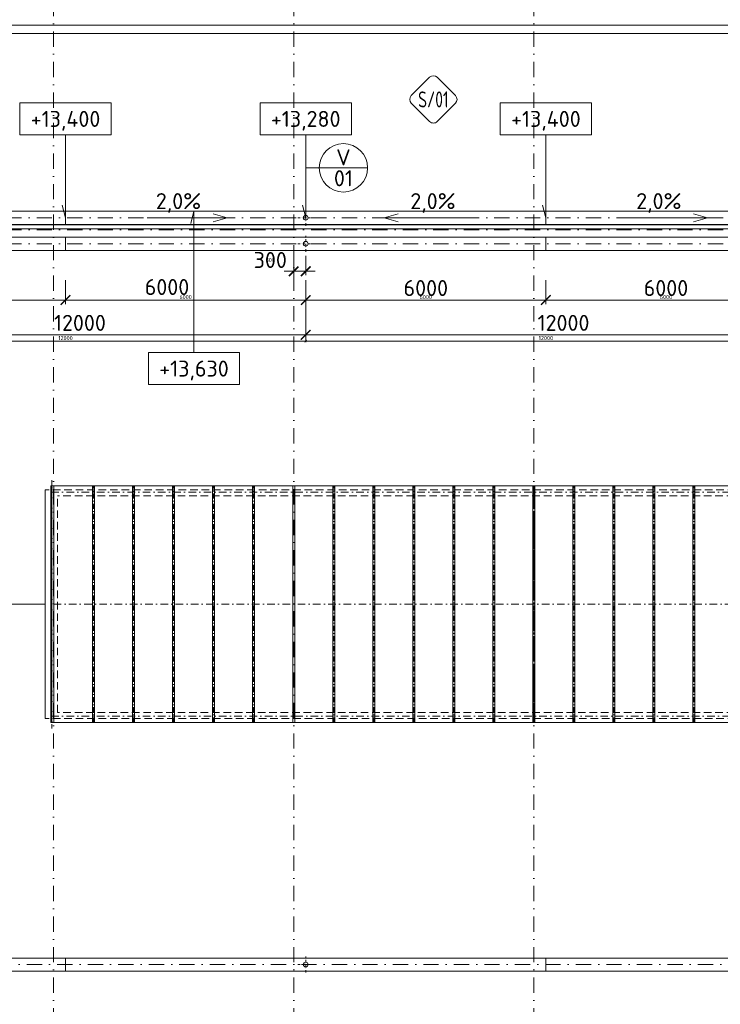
# Model space of a CAD drawing. Header units: millimetres. Extents: x -916886 to 3713765, y -2985421 to 1675785.
# Tile 114 of 256: x 11155 to 28658, y 212309 to 236895. Entities that reach past the tile are written whole.
import ezdxf
from ezdxf.enums import TextEntityAlignment as Align

# ---------------------------------------------------------------- set-up
doc = ezdxf.new("R2010")
doc.units = ezdxf.units.MM
for name, pattern in [('CENTERX2', [101.6, 63.5, -12.7, 12.7, -12.7]), ('DASHDOT', [25.4, 12.7, -6.35, 0, -6.35]), ('ČÁRKOVANÁ', [19.05, 12.7, -6.35])]:
    doc.linetypes.add(name, pattern=pattern)
doc.layers.get('Defpoints').update_dxf_attribs({"color": 8})
for name, color, linetype, lineweight in [('A99_N_kce-pohl', 1, 'Continuous', 9), ('A99_N_koty-200', 5, 'Continuous', 5), ('A99_N_koty-200 @ 200', 5, 'Continuous', 5), ('A99_N_koty-200 @ 50 (2)', 5, 'Continuous', 5), ('A99_N_koty-vysk', 160, 'Continuous', 9), ('A99_N_znaceni 200', 5, 'Continuous', 5), ('A99_S_kce-pohl', 7, 'Continuous', 5), ('A99_S_osy', 1, 'CENTERX2', 5)]:
    doc.layers.add(name, color=color, linetype=linetype, lineweight=lineweight)
doc.styles.add('A99_kota', font='isocpeur.ttf', dxfattribs={"height": 2})
doc.styles.add('A99_popis', font='isocpeur.ttf')
doc.styles.add('ad_popis 100', font='isocpeur.ttf', dxfattribs={"height": 200})
doc.dimstyles.new('A99_kota_200 new', dxfattribs={"dimscale": 200, "dimtxt": 2, "dimasz": 1.2, "dimexe": 0.5, "dimexo": 1.5, "dimgap": 0.5, "dimtad": 1, "dimdec": 0, "dimzin": 3, "dimdsep": 46, "dimtxsty": 'A99_kota', "dimblk": 'ARCHTICK', "dimcen": 2.5, "dimazin": 2, "dimtfac": 0.75, "dimtdec": 0, "dimtix": 1, "dimtmove": 2, "dimatfit": 0, "dimfxl": 0, "dimtolj": 1, "dimtzin": 0, "dimlwd": 5, "dimlwe": 5, "dimarcsym": 0})

# ---------------------------------------------------------------- blocks, each defined once
blk = doc.blocks.new('_ArchTick')
at = {"color": 0, "linetype": 'ByBlock', "const_width": 0.15}
blk.add_lwpolyline([(-0.5, -0.5), (0.5, 0.5)], dxfattribs=at)
blk = doc.blocks.new('*D3420')
at = {"layer": 'A99_N_koty-200', "color": 0, "linetype": 'Continuous', "lineweight": 5, "transparency": 16777216}
for p, q in [((18000, 231000), (18000, 230512.5)), ((18300, 231000), (18300, 230512.5)), ((18000, 230612.5), (17760, 230612.5)), ((18000, 230612.5), (18300, 230612.5)), ((18300, 230612.5), (18540, 230612.5))]:
    blk.add_line(p, q, dxfattribs=at)
at = {"layer": 'Defpoints', "color": 0, "linetype": 'Continuous', "lineweight": 0, "transparency": 16777216}
for p in [(18000, 231300), (18300, 231300), (18300, 230612.5)]:
    blk.add_point(p, dxfattribs=at)
at = {"layer": 'A99_N_koty-200', "color": 0, "linetype": 'Continuous', "lineweight": 5, "transparency": 16777216, "xscale": 240, "yscale": 240, "zscale": 240}
blk.add_blockref('_ArchTick', (18000, 230612.5), dxfattribs=at)
at = {"layer": 'A99_N_koty-200', "color": 0, "linetype": 'Continuous', "lineweight": 5, "transparency": 16777216, "xscale": 240, "yscale": 240, "zscale": 240, "rotation": 180}
blk.add_blockref('_ArchTick', (18300, 230612.5), dxfattribs=at)
at = {"layer": 'A99_N_koty-200', "color": 0, "linetype": 'Continuous', "transparency": 16777216, "insert": (17415, 230895), "char_height": 400, "attachment_point": 5, "style": 'A99_kota'}
blk.add_mtext('\\A1;300', dxfattribs=at)
blk = doc.blocks.new('*D3421')
at = {"layer": 'A99_N_koty-200', "color": 0, "linetype": 'Continuous', "lineweight": 5, "transparency": 16777216}
for p, q in [((18000, 230812.5), (18000, 230587.5)), ((18300, 230812.5), (18300, 230587.5)), ((18000, 230612.5), (17940, 230612.5)), ((18000, 230612.5), (18300, 230612.5)), ((18300, 230612.5), (18360, 230612.5))]:
    blk.add_line(p, q, dxfattribs=at)
at = {"layer": 'Defpoints', "color": 0, "linetype": 'Continuous', "lineweight": 0, "transparency": 16777216}
for p in [(18000, 231300), (18300, 231300), (18300, 230612.5)]:
    blk.add_point(p, dxfattribs=at)
at = {"layer": 'A99_N_koty-200', "color": 0, "linetype": 'Continuous', "lineweight": 5, "transparency": 16777216, "xscale": 60, "yscale": 60, "zscale": 60}
blk.add_blockref('_ArchTick', (18000, 230612.5), dxfattribs=at)
at = {"layer": 'A99_N_koty-200', "color": 0, "linetype": 'Continuous', "lineweight": 5, "transparency": 16777216, "xscale": 60, "yscale": 60, "zscale": 60, "rotation": 180}
blk.add_blockref('_ArchTick', (18300, 230612.5), dxfattribs=at)
at = {"layer": 'A99_N_koty-200', "color": 0, "linetype": 'Continuous', "transparency": 16777216, "insert": (17415, 230895), "char_height": 100, "attachment_point": 5, "style": 'A99_kota'}
blk.add_mtext('\\A1;300', dxfattribs=at)
blk = doc.blocks.new('*D3426')
at = {"layer": 'A99_N_koty-200', "color": 0, "linetype": 'Continuous', "lineweight": 5, "transparency": 16777216}
for p, q in [((6300, 229825), (6300, 228925)), ((18300, 229825), (18300, 228925)), ((6300, 229025), (18300, 229025))]:
    blk.add_line(p, q, dxfattribs=at)
at = {"layer": 'Defpoints', "color": 0, "linetype": 'Continuous', "lineweight": 0, "transparency": 16777216}
for p in [(6300, 231300), (18300, 231300), (18300, 229025)]:
    blk.add_point(p, dxfattribs=at)
at = {"layer": 'A99_N_koty-200', "color": 0, "linetype": 'Continuous', "lineweight": 5, "transparency": 16777216, "xscale": 240, "yscale": 240, "zscale": 240, "rotation": 180}
blk.add_blockref('_ArchTick', (6300, 229025), dxfattribs=at)
at = {"layer": 'A99_N_koty-200', "color": 0, "linetype": 'Continuous', "lineweight": 5, "transparency": 16777216, "xscale": 240, "yscale": 240, "zscale": 240}
blk.add_blockref('_ArchTick', (18300, 229025), dxfattribs=at)
at = {"layer": 'A99_N_koty-200', "color": 0, "linetype": 'Continuous', "transparency": 16777216, "insert": (12660, 229325), "char_height": 400, "attachment_point": 5, "style": 'A99_kota'}
blk.add_mtext('\\A1;12000', dxfattribs=at)
blk = doc.blocks.new('*D3427')
at = {"layer": 'A99_N_koty-200', "color": 0, "linetype": 'Continuous', "lineweight": 5, "transparency": 16777216}
for p, q in [((6300, 229070), (6300, 228845)), ((18300, 229070), (18300, 228845)), ((6300, 228870), (18300, 228870))]:
    blk.add_line(p, q, dxfattribs=at)
at = {"layer": 'Defpoints', "color": 0, "linetype": 'Continuous', "lineweight": 0, "transparency": 16777216}
for p in [(6300, 231300), (18300, 231300), (18300, 228870)]:
    blk.add_point(p, dxfattribs=at)
at = {"layer": 'A99_N_koty-200', "color": 0, "linetype": 'Continuous', "lineweight": 5, "transparency": 16777216, "xscale": 60, "yscale": 60, "zscale": 60, "rotation": 180}
blk.add_blockref('_ArchTick', (6300, 228870), dxfattribs=at)
at = {"layer": 'A99_N_koty-200', "color": 0, "linetype": 'Continuous', "lineweight": 5, "transparency": 16777216, "xscale": 60, "yscale": 60, "zscale": 60}
blk.add_blockref('_ArchTick', (18300, 228870), dxfattribs=at)
at = {"layer": 'A99_N_koty-200', "color": 0, "linetype": 'Continuous', "transparency": 16777216, "insert": (12300, 228945), "char_height": 100, "attachment_point": 5, "style": 'A99_kota'}
blk.add_mtext('\\A1;12000', dxfattribs=at)
blk = doc.blocks.new('*D3429')
at = {"layer": 'A99_N_koty-200', "color": 0, "linetype": 'Continuous', "lineweight": 5, "transparency": 16777216}
for p, q in [((6300, 230390), (6300, 229795)), ((12300, 230390), (12300, 229795)), ((6300, 229895), (12300, 229895))]:
    blk.add_line(p, q, dxfattribs=at)
at = {"layer": 'Defpoints', "color": 0, "linetype": 'Continuous', "lineweight": 0, "transparency": 16777216}
for p in [(6300, 230690), (12300, 230690), (12300, 229895)]:
    blk.add_point(p, dxfattribs=at)
at = {"layer": 'A99_N_koty-200', "color": 0, "linetype": 'Continuous', "lineweight": 5, "transparency": 16777216, "xscale": 240, "yscale": 240, "zscale": 240, "rotation": 180}
blk.add_blockref('_ArchTick', (6300, 229895), dxfattribs=at)
at = {"layer": 'A99_N_koty-200', "color": 0, "linetype": 'Continuous', "lineweight": 5, "transparency": 16777216, "xscale": 240, "yscale": 240, "zscale": 240}
blk.add_blockref('_ArchTick', (12300, 229895), dxfattribs=at)
at = {"layer": 'A99_N_koty-200', "color": 0, "linetype": 'Continuous', "transparency": 16777216, "insert": (9305, 230230), "char_height": 400, "attachment_point": 5, "style": 'A99_kota'}
blk.add_mtext('\\A1;6000', dxfattribs=at)
blk = doc.blocks.new('*D3430')
at = {"layer": 'A99_N_koty-200', "color": 0, "linetype": 'Continuous', "lineweight": 5, "transparency": 16777216}
for p, q in [((6300, 230095), (6300, 229870)), ((6300, 229895), (12300, 229895)), ((12300, 230095), (12300, 229870))]:
    blk.add_line(p, q, dxfattribs=at)
at = {"layer": 'Defpoints', "color": 0, "linetype": 'Continuous', "lineweight": 0, "transparency": 16777216}
for p in [(6300, 230690), (12300, 230690), (12300, 229895)]:
    blk.add_point(p, dxfattribs=at)
at = {"layer": 'A99_N_koty-200', "color": 0, "linetype": 'Continuous', "lineweight": 5, "transparency": 16777216, "xscale": 60, "yscale": 60, "zscale": 60, "rotation": 180}
blk.add_blockref('_ArchTick', (6300, 229895), dxfattribs=at)
at = {"layer": 'A99_N_koty-200', "color": 0, "linetype": 'Continuous', "lineweight": 5, "transparency": 16777216, "xscale": 60, "yscale": 60, "zscale": 60}
blk.add_blockref('_ArchTick', (12300, 229895), dxfattribs=at)
at = {"layer": 'A99_N_koty-200', "color": 0, "linetype": 'Continuous', "transparency": 16777216, "insert": (9300, 229970), "char_height": 100, "attachment_point": 5, "style": 'A99_kota'}
blk.add_mtext('\\A1;6000', dxfattribs=at)
blk = doc.blocks.new('*D3432')
at = {"layer": 'A99_N_koty-200', "color": 0, "linetype": 'Continuous', "lineweight": 5, "transparency": 16777216}
for p, q in [((12300, 230390), (12300, 229795)), ((18300, 230390), (18300, 229795)), ((18300, 229895), (12300, 229895))]:
    blk.add_line(p, q, dxfattribs=at)
at = {"layer": 'Defpoints', "color": 0, "linetype": 'Continuous', "lineweight": 0, "transparency": 16777216}
for p in [(12300, 230690), (18300, 230690), (12300, 229895)]:
    blk.add_point(p, dxfattribs=at)
at = {"layer": 'A99_N_koty-200', "color": 0, "linetype": 'Continuous', "lineweight": 5, "transparency": 16777216, "xscale": 240, "yscale": 240, "zscale": 240, "rotation": 180}
blk.add_blockref('_ArchTick', (12300, 229895), dxfattribs=at)
at = {"layer": 'A99_N_koty-200', "color": 0, "linetype": 'Continuous', "lineweight": 5, "transparency": 16777216, "xscale": 240, "yscale": 240, "zscale": 240}
blk.add_blockref('_ArchTick', (18300, 229895), dxfattribs=at)
at = {"layer": 'A99_N_koty-200', "color": 0, "linetype": 'Continuous', "transparency": 16777216, "insert": (14835, 230220), "char_height": 400, "attachment_point": 5, "style": 'A99_kota'}
blk.add_mtext('\\A1;6000', dxfattribs=at)
blk = doc.blocks.new('*D3433')
at = {"layer": 'A99_N_koty-200', "color": 0, "linetype": 'Continuous', "lineweight": 5, "transparency": 16777216}
for p, q in [((12300, 230095), (12300, 229870)), ((18300, 229895), (12300, 229895)), ((18300, 230095), (18300, 229870))]:
    blk.add_line(p, q, dxfattribs=at)
at = {"layer": 'Defpoints', "color": 0, "linetype": 'Continuous', "lineweight": 0, "transparency": 16777216}
for p in [(12300, 230690), (18300, 230690), (12300, 229895)]:
    blk.add_point(p, dxfattribs=at)
at = {"layer": 'A99_N_koty-200', "color": 0, "linetype": 'Continuous', "lineweight": 5, "transparency": 16777216, "xscale": 60, "yscale": 60, "zscale": 60, "rotation": 180}
blk.add_blockref('_ArchTick', (12300, 229895), dxfattribs=at)
at = {"layer": 'A99_N_koty-200', "color": 0, "linetype": 'Continuous', "lineweight": 5, "transparency": 16777216, "xscale": 60, "yscale": 60, "zscale": 60}
blk.add_blockref('_ArchTick', (18300, 229895), dxfattribs=at)
at = {"layer": 'A99_N_koty-200', "color": 0, "linetype": 'Continuous', "transparency": 16777216, "insert": (15300, 229970), "char_height": 100, "attachment_point": 5, "style": 'A99_kota'}
blk.add_mtext('\\A1;6000', dxfattribs=at)
blk = doc.blocks.new('*U62')
at = {"color": 0, "linetype": 'ByBlock'}
for p, q in [((5.7, -4), (5.7, -14.35)), ((5.7, -14.35), (5.29, -12.8))]:
    blk.add_line(p, q, dxfattribs=at)
blk.add_lwpolyline([(0, -4), (11.4, -4), (11.4, 0), (0, 0)], close=True, dxfattribs=at)
at = {"color": 0, "linetype": 'ByBlock', "style": 'A99_kota'}
for tag, p in [('VYSKA', (5.7, -2.24)), ('VYSKA_POPIS1', (5.7, -6.04)), ('VYSKA_POPIS2', (5.9, -9.54)), ('VYSKA_POPIS3', (5.9, -13.04))]:
    blk.add_attdef(tag, text='', height=2, dxfattribs=at).set_placement(p, align=Align.MIDDLE)
blk = doc.blocks.new('*U487')
at = {"color": 0, "linetype": 'ByBlock'}
for p, q in [((5.7, 17.65), (5.29, 16.1)), ((5.7, 0), (5.7, 17.65))]:
    blk.add_line(p, q, dxfattribs=at)
blk.add_lwpolyline([(0, -4), (11.4, -4), (11.4, 0), (0, 0)], close=True, dxfattribs=at)
at = {"color": 0, "linetype": 'ByBlock', "style": 'A99_kota'}
for tag, p in [('VYSKA', (5.7, -2.24)), ('VYSKA_POPIS1', (5.7, -6.04)), ('VYSKA_POPIS2', (5.9, -9.54)), ('VYSKA_POPIS3', (5.9, -13.04))]:
    blk.add_attdef(tag, text='', height=2, dxfattribs=at).set_placement(p, align=Align.MIDDLE)
blk = doc.blocks.new('*D3510')
at = {"layer": 'A99_N_koty-200', "color": 0, "linetype": 'Continuous', "lineweight": 5, "transparency": 16777216}
for p, q in [((18300, 229825), (18300, 228925)), ((30300, 229825), (30300, 228925)), ((18300, 229025), (30300, 229025))]:
    blk.add_line(p, q, dxfattribs=at)
at = {"layer": 'Defpoints', "color": 0, "linetype": 'Continuous', "lineweight": 0, "transparency": 16777216}
for p in [(18300, 231300), (30300, 231300), (30300, 229025)]:
    blk.add_point(p, dxfattribs=at)
at = {"layer": 'A99_N_koty-200', "color": 0, "linetype": 'Continuous', "lineweight": 5, "transparency": 16777216, "xscale": 240, "yscale": 240, "zscale": 240, "rotation": 180}
blk.add_blockref('_ArchTick', (18300, 229025), dxfattribs=at)
at = {"layer": 'A99_N_koty-200', "color": 0, "linetype": 'Continuous', "lineweight": 5, "transparency": 16777216, "xscale": 240, "yscale": 240, "zscale": 240}
blk.add_blockref('_ArchTick', (30300, 229025), dxfattribs=at)
at = {"layer": 'A99_N_koty-200', "color": 0, "linetype": 'Continuous', "transparency": 16777216, "insert": (24740, 229325), "char_height": 400, "attachment_point": 5, "style": 'A99_kota'}
blk.add_mtext('\\A1;12000', dxfattribs=at)
blk = doc.blocks.new('*D3511')
at = {"layer": 'A99_N_koty-200', "color": 0, "linetype": 'Continuous', "lineweight": 5, "transparency": 16777216}
for p, q in [((18300, 229070), (18300, 228845)), ((30300, 229070), (30300, 228845)), ((18300, 228870), (30300, 228870))]:
    blk.add_line(p, q, dxfattribs=at)
at = {"layer": 'Defpoints', "color": 0, "linetype": 'Continuous', "lineweight": 0, "transparency": 16777216}
for p in [(18300, 231300), (30300, 231300), (30300, 228870)]:
    blk.add_point(p, dxfattribs=at)
at = {"layer": 'A99_N_koty-200', "color": 0, "linetype": 'Continuous', "lineweight": 5, "transparency": 16777216, "xscale": 60, "yscale": 60, "zscale": 60, "rotation": 180}
blk.add_blockref('_ArchTick', (18300, 228870), dxfattribs=at)
at = {"layer": 'A99_N_koty-200', "color": 0, "linetype": 'Continuous', "lineweight": 5, "transparency": 16777216, "xscale": 60, "yscale": 60, "zscale": 60}
blk.add_blockref('_ArchTick', (30300, 228870), dxfattribs=at)
at = {"layer": 'A99_N_koty-200', "color": 0, "linetype": 'Continuous', "transparency": 16777216, "insert": (24300, 228945), "char_height": 100, "attachment_point": 5, "style": 'A99_kota'}
blk.add_mtext('\\A1;12000', dxfattribs=at)
blk = doc.blocks.new('*D3513')
at = {"layer": 'A99_N_koty-200', "color": 0, "linetype": 'Continuous', "lineweight": 5, "transparency": 16777216}
for p, q in [((18300, 230390), (18300, 229795)), ((24300, 230390), (24300, 229795)), ((18300, 229895), (24300, 229895))]:
    blk.add_line(p, q, dxfattribs=at)
at = {"layer": 'Defpoints', "color": 0, "linetype": 'Continuous', "lineweight": 0, "transparency": 16777216}
for p in [(18300, 230690), (24300, 230690), (24300, 229895)]:
    blk.add_point(p, dxfattribs=at)
at = {"layer": 'A99_N_koty-200', "color": 0, "linetype": 'Continuous', "lineweight": 5, "transparency": 16777216, "xscale": 240, "yscale": 240, "zscale": 240, "rotation": 180}
blk.add_blockref('_ArchTick', (18300, 229895), dxfattribs=at)
at = {"layer": 'A99_N_koty-200', "color": 0, "linetype": 'Continuous', "lineweight": 5, "transparency": 16777216, "xscale": 240, "yscale": 240, "zscale": 240}
blk.add_blockref('_ArchTick', (24300, 229895), dxfattribs=at)
at = {"layer": 'A99_N_koty-200', "color": 0, "linetype": 'Continuous', "transparency": 16777216, "insert": (21300, 230195), "char_height": 400, "attachment_point": 5, "style": 'A99_kota'}
blk.add_mtext('\\A1;6000', dxfattribs=at)
blk = doc.blocks.new('*D3514')
at = {"layer": 'A99_N_koty-200', "color": 0, "linetype": 'Continuous', "lineweight": 5, "transparency": 16777216}
for p, q in [((18300, 230095), (18300, 229870)), ((18300, 229895), (24300, 229895)), ((24300, 230095), (24300, 229870))]:
    blk.add_line(p, q, dxfattribs=at)
at = {"layer": 'Defpoints', "color": 0, "linetype": 'Continuous', "lineweight": 0, "transparency": 16777216}
for p in [(18300, 230690), (24300, 230690), (24300, 229895)]:
    blk.add_point(p, dxfattribs=at)
at = {"layer": 'A99_N_koty-200', "color": 0, "linetype": 'Continuous', "lineweight": 5, "transparency": 16777216, "xscale": 60, "yscale": 60, "zscale": 60, "rotation": 180}
blk.add_blockref('_ArchTick', (18300, 229895), dxfattribs=at)
at = {"layer": 'A99_N_koty-200', "color": 0, "linetype": 'Continuous', "lineweight": 5, "transparency": 16777216, "xscale": 60, "yscale": 60, "zscale": 60}
blk.add_blockref('_ArchTick', (24300, 229895), dxfattribs=at)
at = {"layer": 'A99_N_koty-200', "color": 0, "linetype": 'Continuous', "transparency": 16777216, "insert": (21300, 229970), "char_height": 100, "attachment_point": 5, "style": 'A99_kota'}
blk.add_mtext('\\A1;6000', dxfattribs=at)
blk = doc.blocks.new('*D3516')
at = {"layer": 'A99_N_koty-200', "color": 0, "linetype": 'Continuous', "lineweight": 5, "transparency": 16777216}
for p, q in [((24300, 230390), (24300, 229795)), ((30300, 230390), (30300, 229795)), ((30300, 229895), (24300, 229895))]:
    blk.add_line(p, q, dxfattribs=at)
at = {"layer": 'Defpoints', "color": 0, "linetype": 'Continuous', "lineweight": 0, "transparency": 16777216}
for p in [(24300, 230690), (30300, 230690), (24300, 229895)]:
    blk.add_point(p, dxfattribs=at)
at = {"layer": 'A99_N_koty-200', "color": 0, "linetype": 'Continuous', "lineweight": 5, "transparency": 16777216, "xscale": 240, "yscale": 240, "zscale": 240, "rotation": 180}
blk.add_blockref('_ArchTick', (24300, 229895), dxfattribs=at)
at = {"layer": 'A99_N_koty-200', "color": 0, "linetype": 'Continuous', "lineweight": 5, "transparency": 16777216, "xscale": 240, "yscale": 240, "zscale": 240}
blk.add_blockref('_ArchTick', (30300, 229895), dxfattribs=at)
at = {"layer": 'A99_N_koty-200', "color": 0, "linetype": 'Continuous', "transparency": 16777216, "insert": (27300, 230195), "char_height": 400, "attachment_point": 5, "style": 'A99_kota'}
blk.add_mtext('\\A1;6000', dxfattribs=at)
blk = doc.blocks.new('*D3517')
at = {"layer": 'A99_N_koty-200', "color": 0, "linetype": 'Continuous', "lineweight": 5, "transparency": 16777216}
for p, q in [((24300, 230095), (24300, 229870)), ((30300, 229895), (24300, 229895)), ((30300, 230095), (30300, 229870))]:
    blk.add_line(p, q, dxfattribs=at)
at = {"layer": 'Defpoints', "color": 0, "linetype": 'Continuous', "lineweight": 0, "transparency": 16777216}
for p in [(24300, 230690), (30300, 230690), (24300, 229895)]:
    blk.add_point(p, dxfattribs=at)
at = {"layer": 'A99_N_koty-200', "color": 0, "linetype": 'Continuous', "lineweight": 5, "transparency": 16777216, "xscale": 60, "yscale": 60, "zscale": 60, "rotation": 180}
blk.add_blockref('_ArchTick', (24300, 229895), dxfattribs=at)
at = {"layer": 'A99_N_koty-200', "color": 0, "linetype": 'Continuous', "lineweight": 5, "transparency": 16777216, "xscale": 60, "yscale": 60, "zscale": 60}
blk.add_blockref('_ArchTick', (30300, 229895), dxfattribs=at)
at = {"layer": 'A99_N_koty-200', "color": 0, "linetype": 'Continuous', "transparency": 16777216, "insert": (27300, 229970), "char_height": 100, "attachment_point": 5, "style": 'A99_kota'}
blk.add_mtext('\\A1;6000', dxfattribs=at)
blk = doc.blocks.new('*U94')
at = {"color": 0}
for p, q in [((-0.72, 4.14), (-4.15, 0.71)), ((4.14, 0.71), (0.71, 4.14)), ((-4.15, -0.72), (-0.72, -4.15)), ((0.71, -4.15), (4.14, -0.72))]:
    blk.add_line(p, q, dxfattribs=at)
for centre, start, end in [((0, 3.42), 45, 135), ((-3.43, 0), 135, 225), ((3.42, 0), 315, 45), ((0, -3.43), 225, 315)]:
    blk.add_arc(centre, 1.01, start, end, dxfattribs=at)
at = {"color": 0, "linetype": 'ByBlock', "style": 'A99_popis', "width": 0.953108}
blk.add_attdef('SKLADBA', text='', height=3, rotation=0.0103, dxfattribs=at).set_placement((-2.86, -1.51), (2.86, -1.5), align=Align.FIT)
blk = doc.blocks.new('*U20')
at = {"color": 0, "linetype": 'ByBlock'}
blk.add_line((-3.02, 0), (3.02, 0), dxfattribs=at)
blk.add_circle((0, 0), 3.02, dxfattribs=at)
at = {"color": 0, "linetype": 'ByBlock', "style": 'A99_popis'}
for tag, p in [('KATEGORIE', (0, 1.31)), ('PRVEK', (0, -1.3))]:
    blk.add_attdef(tag, text='', height=2, dxfattribs=at).set_placement(p, align=Align.MIDDLE_CENTER)
blk = doc.blocks.new('*D4173')
at = {"layer": 'A99_N_koty-200', "color": 0, "linetype": 'Continuous', "lineweight": 5, "transparency": 16777216}
for p, q in [((10210, 237995), (9310, 237995)), ((9410, 237995), (9410, 232115)), ((9410, 232115), (9310, 232115))]:
    blk.add_line(p, q, dxfattribs=at)
at = {"layer": 'Defpoints', "color": 0, "linetype": 'Continuous', "lineweight": 0, "transparency": 16777216}
for p in [(11930, 237995), (9410, 232115), (9410, 232115)]:
    blk.add_point(p, dxfattribs=at)
at = {"layer": 'A99_N_koty-200', "color": 0, "linetype": 'Continuous', "lineweight": 5, "transparency": 16777216, "xscale": 240, "yscale": 240, "zscale": 240}
for p, rotation in [((9410, 237995), 90.0000000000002), ((9410, 232115), 270.0000000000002)]:
    blk.add_blockref('_ArchTick', p, dxfattribs=dict(at, rotation=rotation))
at = {"layer": 'A99_N_koty-200', "color": 0, "linetype": 'Continuous', "transparency": 16777216, "insert": (9110, 234390), "char_height": 400, "attachment_point": 5, "rotation": 90, "style": 'A99_kota'}
blk.add_mtext('\\A1;5880', dxfattribs=at)
blk = doc.blocks.new('*D4174')
at = {"layer": 'A99_N_koty-200', "color": 0, "linetype": 'Continuous', "lineweight": 5, "transparency": 16777216}
for p, q in [((9410, 237995), (9410, 238055)), ((9610, 237995), (9385, 237995)), ((9410, 237995), (9410, 232115)), ((9410, 232115), (9385, 232115)), ((9410, 232115), (9410, 232055))]:
    blk.add_line(p, q, dxfattribs=at)
at = {"layer": 'Defpoints', "color": 0, "linetype": 'Continuous', "lineweight": 0, "transparency": 16777216}
for p in [(11930, 237995), (9410, 232115), (9410, 232115)]:
    blk.add_point(p, dxfattribs=at)
at = {"layer": 'A99_N_koty-200', "color": 0, "linetype": 'Continuous', "lineweight": 5, "transparency": 16777216, "xscale": 60, "yscale": 60, "zscale": 60}
for p, rotation in [((9410, 237995), 270.0000000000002), ((9410, 232115), 90.0000000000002)]:
    blk.add_blockref('_ArchTick', p, dxfattribs=dict(at, rotation=rotation))
at = {"layer": 'A99_N_koty-200', "color": 0, "linetype": 'Continuous', "transparency": 16777216, "insert": (9110, 230905), "char_height": 100, "attachment_point": 5, "rotation": 90, "style": 'A99_kota'}
blk.add_mtext('\\A1;5880', dxfattribs=at)
blk = doc.blocks.new('*D4182')
at = {"layer": 'A99_N_koty-200', "color": 0, "linetype": 'Continuous', "lineweight": 5, "transparency": 16777216}
for p, q in [((5860, 236755), (5860, 236855)), ((150690, 236755), (150690, 236855)), ((5860, 236755), (150690, 236755))]:
    blk.add_line(p, q, dxfattribs=at)
at = {"layer": 'Defpoints', "color": 0, "linetype": 'Continuous', "lineweight": 0, "transparency": 16777216}
for p in [(5860, 236550), (150690, 236755), (150690, 236755)]:
    blk.add_point(p, dxfattribs=at)
at = {"layer": 'A99_N_koty-200', "color": 0, "linetype": 'Continuous', "lineweight": 5, "transparency": 16777216, "xscale": 240, "yscale": 240, "zscale": 240, "rotation": 180}
blk.add_blockref('_ArchTick', (5860, 236755), dxfattribs=at)
at = {"layer": 'A99_N_koty-200', "color": 0, "linetype": 'Continuous', "lineweight": 5, "transparency": 16777216, "xscale": 240, "yscale": 240, "zscale": 240}
blk.add_blockref('_ArchTick', (150690, 236755), dxfattribs=at)
at = {"layer": 'A99_N_koty-200', "color": 0, "linetype": 'Continuous', "transparency": 16777216, "insert": (76950, 237055), "char_height": 400, "attachment_point": 5, "style": 'A99_kota'}
blk.add_mtext('\\A1;144830', dxfattribs=at)
blk = doc.blocks.new('*D4183')
at = {"layer": 'A99_N_koty-200', "color": 0, "linetype": 'Continuous', "lineweight": 5, "transparency": 16777216}
for p, q in [((5860, 236550), (5860, 236575)), ((5860, 236550), (150690, 236550)), ((150690, 236680), (150690, 236525))]:
    blk.add_line(p, q, dxfattribs=at)
at = {"layer": 'Defpoints', "color": 0, "linetype": 'Continuous', "lineweight": 0, "transparency": 16777216}
for p in [(5860, 236550), (150690, 236755), (150690, 236550)]:
    blk.add_point(p, dxfattribs=at)
at = {"layer": 'A99_N_koty-200', "color": 0, "linetype": 'Continuous', "lineweight": 5, "transparency": 16777216, "xscale": 60, "yscale": 60, "zscale": 60, "rotation": 180}
blk.add_blockref('_ArchTick', (5860, 236550), dxfattribs=at)
at = {"layer": 'A99_N_koty-200', "color": 0, "linetype": 'Continuous', "lineweight": 5, "transparency": 16777216, "xscale": 60, "yscale": 60, "zscale": 60}
blk.add_blockref('_ArchTick', (150690, 236550), dxfattribs=at)
at = {"layer": 'A99_N_koty-200', "color": 0, "linetype": 'Continuous', "transparency": 16777216, "insert": (78275, 236625), "char_height": 100, "attachment_point": 5, "style": 'A99_kota'}
blk.add_mtext('\\A1;144830', dxfattribs=at)
blk = doc.blocks.new('*U4824')
at = {"layer": 'A99_N_koty-200 @ 200', "linetype": 'Continuous'}
dim = blk.add_linear_dim(base=(18300, 230612.5), p1=(18000, 231300), p2=(18300, 231300), dimstyle='A99_kota_200 new', override={"dimscale": 200, "dimtix": 1, "dimtofl": 1, "dimtmove": 2, "dimatfit": 0}, dxfattribs=at)
dim.commit()
dim.dimension.update_dxf_attribs({"geometry": '*D3420', "text_midpoint": (17415, 230895), "dimtype": 128})
at = {"layer": 'A99_N_koty-200 @ 50 (2)', "linetype": 'Continuous'}
dim = blk.add_linear_dim(base=(18300, 230612.5), p1=(18000, 231300), p2=(18300, 231300), dimstyle='A99_kota_200 new', override={"dimscale": 50, "dimtix": 1, "dimtofl": 1, "dimtmove": 2, "dimatfit": 0}, dxfattribs=at)
dim.commit()
dim.dimension.update_dxf_attribs({"geometry": '*D3421', "text_midpoint": (17415, 230895), "dimtype": 128})
blk = doc.blocks.new('*U4826')
at = {"layer": 'A99_N_koty-200 @ 200', "linetype": 'Continuous'}
dim = blk.add_linear_dim(base=(18300, 229025), p1=(6300, 231300), p2=(18300, 231300), dimstyle='A99_kota_200 new', override={"dimscale": 200, "dimtix": 1, "dimtofl": 1, "dimtmove": 2, "dimatfit": 0}, dxfattribs=at)
dim.commit()
dim.dimension.update_dxf_attribs({"geometry": '*D3426', "text_midpoint": (12660, 229325), "dimtype": 128})
at = {"layer": 'A99_N_koty-200 @ 50 (2)', "linetype": 'Continuous'}
dim = blk.add_linear_dim(base=(18300, 228870), p1=(6300, 231300), p2=(18300, 231300), dimstyle='A99_kota_200 new', override={"dimscale": 50, "dimtix": 1, "dimtofl": 1, "dimtmove": 2, "dimatfit": 0}, dxfattribs=at)
dim.commit()
dim.dimension.update_dxf_attribs({"geometry": '*D3427', "text_midpoint": (12300, 228945)})
blk = doc.blocks.new('*U4827')
at = {"layer": 'A99_N_koty-200 @ 200', "linetype": 'Continuous'}
dim = blk.add_linear_dim(base=(12300, 229895), p1=(6300, 230690), p2=(12300, 230690), dimstyle='A99_kota_200 new', override={"dimscale": 200, "dimtix": 1, "dimtofl": 1, "dimtmove": 2, "dimatfit": 0}, dxfattribs=at)
dim.commit()
dim.dimension.update_dxf_attribs({"geometry": '*D3429', "text_midpoint": (9305, 230230), "dimtype": 128})
at = {"layer": 'A99_N_koty-200 @ 50 (2)', "linetype": 'Continuous'}
dim = blk.add_linear_dim(base=(12300, 229895), p1=(6300, 230690), p2=(12300, 230690), dimstyle='A99_kota_200 new', override={"dimscale": 50, "dimtix": 1, "dimtofl": 1, "dimtmove": 2, "dimatfit": 0}, dxfattribs=at)
dim.commit()
dim.dimension.update_dxf_attribs({"geometry": '*D3430', "text_midpoint": (9300, 229970)})
blk = doc.blocks.new('*U4828')
at = {"layer": 'A99_N_koty-200 @ 200', "linetype": 'Continuous'}
dim = blk.add_linear_dim(base=(12300, 229895), p1=(18300, 230690), p2=(12300, 230690), angle=180, dimstyle='A99_kota_200 new', override={"dimscale": 200, "dimtix": 1, "dimtofl": 1, "dimtmove": 2, "dimatfit": 0}, dxfattribs=at)
dim.commit()
dim.dimension.update_dxf_attribs({"geometry": '*D3432', "text_midpoint": (14835, 230220), "dimtype": 128})
at = {"layer": 'A99_N_koty-200 @ 50 (2)', "linetype": 'Continuous'}
dim = blk.add_linear_dim(base=(12300, 229895), p1=(18300, 230690), p2=(12300, 230690), angle=180, dimstyle='A99_kota_200 new', override={"dimscale": 50, "dimtix": 1, "dimtofl": 1, "dimtmove": 2, "dimatfit": 0}, dxfattribs=at)
dim.commit()
dim.dimension.update_dxf_attribs({"geometry": '*D3433', "text_midpoint": (15300, 229970)})
blk = doc.blocks.new('*U4854')
at = {"layer": 'A99_N_koty-200 @ 200', "linetype": 'Continuous'}
dim = blk.add_linear_dim(base=(30300, 229025), p1=(18300, 231300), p2=(30300, 231300), dimstyle='A99_kota_200 new', override={"dimscale": 200, "dimtix": 1, "dimtofl": 1, "dimtmove": 2, "dimatfit": 0}, dxfattribs=at)
dim.commit()
dim.dimension.update_dxf_attribs({"geometry": '*D3510', "text_midpoint": (24740, 229325), "dimtype": 128})
at = {"layer": 'A99_N_koty-200 @ 50 (2)', "linetype": 'Continuous'}
dim = blk.add_linear_dim(base=(30300, 228870), p1=(18300, 231300), p2=(30300, 231300), dimstyle='A99_kota_200 new', override={"dimscale": 50, "dimtix": 1, "dimtofl": 1, "dimtmove": 2, "dimatfit": 0}, dxfattribs=at)
dim.commit()
dim.dimension.update_dxf_attribs({"geometry": '*D3511', "text_midpoint": (24300, 228945)})
blk = doc.blocks.new('*U4855')
at = {"layer": 'A99_N_koty-200 @ 200', "linetype": 'Continuous'}
dim = blk.add_linear_dim(base=(24300, 229895), p1=(18300, 230690), p2=(24300, 230690), dimstyle='A99_kota_200 new', override={"dimscale": 200, "dimtix": 1, "dimtofl": 1, "dimtmove": 2, "dimatfit": 0}, dxfattribs=at)
dim.commit()
dim.dimension.update_dxf_attribs({"geometry": '*D3513', "text_midpoint": (21300, 230195)})
at = {"layer": 'A99_N_koty-200 @ 50 (2)', "linetype": 'Continuous'}
dim = blk.add_linear_dim(base=(24300, 229895), p1=(18300, 230690), p2=(24300, 230690), dimstyle='A99_kota_200 new', override={"dimscale": 50, "dimtix": 1, "dimtofl": 1, "dimtmove": 2, "dimatfit": 0}, dxfattribs=at)
dim.commit()
dim.dimension.update_dxf_attribs({"geometry": '*D3514', "text_midpoint": (21300, 229970)})
blk = doc.blocks.new('*U4856')
at = {"layer": 'A99_N_koty-200 @ 200', "linetype": 'Continuous'}
dim = blk.add_linear_dim(base=(24300, 229895), p1=(30300, 230690), p2=(24300, 230690), angle=180, dimstyle='A99_kota_200 new', override={"dimscale": 200, "dimtix": 1, "dimtofl": 1, "dimtmove": 2, "dimatfit": 0}, dxfattribs=at)
dim.commit()
dim.dimension.update_dxf_attribs({"geometry": '*D3516', "text_midpoint": (27300, 230195)})
at = {"layer": 'A99_N_koty-200 @ 50 (2)', "linetype": 'Continuous'}
dim = blk.add_linear_dim(base=(24300, 229895), p1=(30300, 230690), p2=(24300, 230690), angle=180, dimstyle='A99_kota_200 new', override={"dimscale": 50, "dimtix": 1, "dimtofl": 1, "dimtmove": 2, "dimatfit": 0}, dxfattribs=at)
dim.commit()
dim.dimension.update_dxf_attribs({"geometry": '*D3517', "text_midpoint": (27300, 229970)})
blk = doc.blocks.new('*U5101')
at = {"layer": 'A99_N_koty-200 @ 200', "linetype": 'Continuous'}
dim = blk.add_linear_dim(base=(9410, 232115), p1=(11930, 237995), p2=(9410, 232115), angle=270, dimstyle='A99_kota_200 new', override={"dimscale": 200, "dimtix": 1, "dimtofl": 1, "dimtmove": 2, "dimatfit": 0}, dxfattribs=at)
dim.commit()
dim.dimension.update_dxf_attribs({"geometry": '*D4173', "text_midpoint": (9110, 234390), "dimtype": 128})
at = {"layer": 'A99_N_koty-200 @ 50 (2)', "linetype": 'Continuous'}
dim = blk.add_linear_dim(base=(9410, 232115), p1=(11930, 237995), p2=(9410, 232115), angle=270, dimstyle='A99_kota_200 new', override={"dimscale": 50, "dimtix": 1, "dimtofl": 1, "dimtmove": 2, "dimatfit": 0}, dxfattribs=at)
dim.commit()
dim.dimension.update_dxf_attribs({"geometry": '*D4174', "text_midpoint": (9110, 230905), "dimtype": 128})
blk = doc.blocks.new('*U5104')
at = {"layer": 'A99_N_koty-200 @ 200', "linetype": 'Continuous'}
dim = blk.add_linear_dim(base=(150690, 236755), p1=(5860, 236550), p2=(150690, 236755), dimstyle='A99_kota_200 new', override={"dimscale": 200, "dimtix": 1, "dimtofl": 1, "dimtmove": 2, "dimatfit": 0}, dxfattribs=at)
dim.commit()
dim.dimension.update_dxf_attribs({"geometry": '*D4182', "text_midpoint": (76950, 237055), "dimtype": 128})
at = {"layer": 'A99_N_koty-200 @ 50 (2)', "linetype": 'Continuous'}
dim = blk.add_linear_dim(base=(150690, 236550), p1=(5860, 236550), p2=(150690, 236755), dimstyle='A99_kota_200 new', override={"dimscale": 50, "dimtix": 1, "dimtofl": 1, "dimtmove": 2, "dimatfit": 0}, dxfattribs=at)
dim.commit()
dim.dimension.update_dxf_attribs({"geometry": '*D4183', "text_midpoint": (78275, 236625)})

msp = doc.modelspace()

# ---------------------------------------------------------------- linework, layer by layer
at = {"layer": 'A99_N_kce-pohl', "color": 7, "linetype": 'Continuous', "lineweight": 9}
for p, q in [((12005, 219345), (12005, 225255)), ((12975, 219345), (12975, 225255)), ((13025, 219345), (13025, 225255)), ((13975, 219345), (13975, 225255)), ((14025, 219345), (14025, 225255)), ((14975, 219345), (14975, 225255)), ((15025, 219345), (15025, 225255)), ((15975, 219345), (15975, 225255)), ((16025, 219345), (16025, 225255)), ((16975, 219345), (16975, 225255)), ((17025, 219345), (17025, 225255)), ((17975, 219345), (17975, 225255)), ((18025, 219345), (18025, 225255)), ((18975, 219345), (18975, 225255)), ((19025, 219345), (19025, 225255)), ((19975, 219345), (19975, 225255)), ((20025, 219345), (20025, 225255)), ((20975, 219345), (20975, 225255)), ((21025, 219345), (21025, 225255)), ((21975, 219345), (21975, 225255)), ((22025, 219345), (22025, 225255)), ((22975, 219345), (22975, 225255)), ((23025, 219345), (23025, 225255)), ((23975, 219345), (23975, 225255)), ((24025, 219345), (24025, 225255)), ((24975, 219345), (24975, 225255)), ((25025, 219345), (25025, 225255)), ((25975, 219345), (25975, 225255)), ((26025, 219345), (26025, 225255)), ((26975, 219345), (26975, 225255)), ((27025, 219345), (27025, 225255)), ((27975, 219345), (27975, 225255)), ((28025, 219345), (28025, 225255))]:
    msp.add_line(p, q, dxfattribs=at)
at = {"layer": 'A99_N_kce-pohl', "linetype": 'Continuous', "ltscale": 25}
msp.add_lwpolyline([(150690, 231785), (150690, 232115), (6000, 232115), (6000, 231785)], close=True, dxfattribs=at)
at = {"layer": 'A99_N_kce-pohl', "color": 1, "linetype": 'Continuous', "lineweight": 5}
for points in [[(12300, 231775), (12300, 232105)], [(24300, 231775), (24300, 232105)]]:
    msp.add_lwpolyline(points, dxfattribs=at)
at = {"layer": 'A99_N_kce-pohl', "linetype": 'DASHDOT', "lineweight": 5, "ltscale": 5}
for points in [[(18300, 231750), (18300, 232150)], [(18100, 231950), (18500, 231950)]]:
    msp.add_lwpolyline(points, dxfattribs=at)
at = {"layer": 'A99_N_kce-pohl', "color": 7, "linetype": 'Continuous', "ltscale": 25}
for points in [[(138440, 231135), (138440, 231465), (6000, 231465), (6000, 231135)], [(150690, 213135), (150690, 213465), (6000, 213465), (6000, 213135)]]:
    msp.add_lwpolyline(points, close=True, dxfattribs=at)
at = {"layer": 'A99_N_kce-pohl', "color": 7, "linetype": 'Continuous', "lineweight": 5}
for points in [[(12300, 231135), (12300, 231465)], [(24300, 231135), (24300, 231465)], [(12300, 213135), (12300, 213465)], [(24300, 213135), (24300, 213465)]]:
    msp.add_lwpolyline(points, dxfattribs=at)
at = {"layer": 'A99_N_kce-pohl', "color": 7, "linetype": 'DASHDOT', "lineweight": 5, "ltscale": 5}
for points in [[(18300, 231100), (18300, 231500)], [(18100, 231300), (18500, 231300)], [(18300, 213100), (18300, 213500)], [(18100, 213300), (18500, 213300)]]:
    msp.add_lwpolyline(points, dxfattribs=at)
at = {"layer": 'A99_N_kce-pohl', "color": 7, "linetype": 'Continuous', "lineweight": 9}
msp.add_lwpolyline([(11930, 225255), (132620, 225255), (132620, 219345), (11930, 219345)], close=True, dxfattribs=at)
for points in [[(11955, 219345), (11955, 225255)], [(11790, 219445), (11790, 225155)], [(12975, 222675), (12975, 222495)], [(13025, 222675), (13025, 222495)], [(13975, 222675), (13975, 222495)], [(14025, 222675), (14025, 222495)], [(15975, 222675), (15975, 222495)], [(16025, 222675), (16025, 222495)], [(17975, 222670), (17975, 222490)], [(18025, 222670), (18025, 222490)], [(18975, 222675), (18975, 222495)], [(19025, 222675), (19025, 222495)], [(19975, 222675), (19975, 222495)], [(20025, 222675), (20025, 222495)], [(20975, 222675), (20975, 222495)], [(21025, 222675), (21025, 222495)], [(21975, 222675), (21975, 222495)], [(22025, 222675), (22025, 222495)], [(22975, 222675), (22975, 222495)], [(23025, 222675), (23025, 222495)], [(23975, 222675), (23975, 222495)], [(24025, 222675), (24025, 222495)], [(24975, 222675), (24975, 222495)], [(25025, 222675), (25025, 222495)], [(25975, 222675), (25975, 222495)], [(26025, 222675), (26025, 222495)], [(26975, 222675), (26975, 222495)], [(27025, 222675), (27025, 222495)], [(27975, 222675), (27975, 222495)], [(28025, 222675), (28025, 222495)], [(11790, 222300), (5860, 222300)]]:
    msp.add_lwpolyline(points, dxfattribs=at)
at = {"layer": 'A99_N_kce-pohl', "color": 7, "linetype": 'ČÁRKOVANÁ', "lineweight": 9, "ltscale": 15}
for points in [[(132760, 225155), (11790, 225155)], [(132450, 225005.3), (12100, 225005.3)], [(12100, 219594.7), (12100, 225005.3)], [(132450, 219594.7), (12100, 219594.7)], [(132760, 219445), (11790, 219445)]]:
    msp.add_lwpolyline(points, dxfattribs=at)
at = {"layer": 'A99_N_kce-pohl', "color": 7, "linetype": 'ČÁRKOVANÁ', "lineweight": 9, "ltscale": 3}
for points in [[(14975, 222675), (14975, 222495)], [(15025, 222675), (15025, 222495)], [(16975, 222675), (16975, 222495)], [(17025, 222675), (17025, 222495)]]:
    msp.add_lwpolyline(points, dxfattribs=at)
at = {"layer": 'A99_N_kce-pohl', "linetype": 'Continuous'}
msp.add_circle((18300, 231950), 60, dxfattribs=at)
at = {"layer": 'A99_N_kce-pohl', "color": 7, "linetype": 'Continuous'}
for centre in [(18300, 231300), (18300, 213300)]:
    msp.add_circle(centre, 60, dxfattribs=at)
at = {"layer": 'A99_N_koty-vysk'}
for points in [[(16340, 231950), (14340, 231950)], [(16340, 231950), (15990, 232050)], [(16340, 231950), (15990, 231850)], [(20260, 231950), (20610, 232050)], [(20260, 231950), (22260, 231950)], [(20260, 231950), (20610, 231850)], [(28340, 231950), (26340, 231950)], [(28340, 231950), (27990, 232050)], [(28340, 231950), (27990, 231850)]]:
    msp.add_lwpolyline(points, dxfattribs=at)
at = {"layer": 'A99_N_znaceni 200'}
for points in [[(18638.5, 233196.1), (18300, 233196.1)], [(18300, 232366.1), (18300, 233196.1)]]:
    msp.add_lwpolyline(points, dxfattribs=at)
at = {"layer": 'A99_S_kce-pohl', "linetype": 'Continuous', "ltscale": 25}
msp.add_lwpolyline([(5860, 231775), (138440, 231775), (138440, 231675), (5860, 231675)], close=True, dxfattribs=at)
at = {"layer": 'A99_S_osy', "linetype": 'DASHDOT', "lineweight": 5, "ltscale": 10}
for p, q in [((11960, 225400), (11960, 219200)), ((13000, 219345), (13000, 225255)), ((14000, 219345), (14000, 225255)), ((15000, 219345), (15000, 225255)), ((16000, 219345), (16000, 225255)), ((17000, 219345), (17000, 225255)), ((19000, 219345), (19000, 225255)), ((20000, 219345), (20000, 225255)), ((21000, 219345), (21000, 225255)), ((22000, 219345), (22000, 225255)), ((23000, 219345), (23000, 225255)), ((24000, 219345), (24000, 225255)), ((25000, 219345), (25000, 225255)), ((26000, 219345), (26000, 225255)), ((27000, 219345), (27000, 225255)), ((28000, 219345), (28000, 225255))]:
    msp.add_line(p, q, dxfattribs=at)
at = {"layer": 'A99_S_osy', "linetype": 'DASHDOT', "lineweight": 5, "ltscale": 25}
msp.add_line((24000, 225255), (24000, 219345), dxfattribs=at)
at = {"layer": 'A99_S_osy', "linetype": 'DASHDOT', "lineweight": 5, "ltscale": 30}
for points in [[(12000, 264800), (12000, 176462.5)], [(18000, 264800), (18000, 175430)], [(24000, 264800), (24000, 176462.5)], [(152950, 231950), (4375, 231950)], [(152950, 231650), (4375, 231650)], [(152950, 231300), (4375, 231300)], [(179375, 213300), (4375, 213300)]]:
    msp.add_lwpolyline(points, dxfattribs=at)
at = {"layer": 'A99_S_osy', "linetype": 'DASHDOT', "lineweight": 5, "ltscale": 15}
for points in [[(132940, 225095), (11865, 225095)], [(132620, 222300), (11930, 222300)], [(132940, 219505), (11865, 219505)]]:
    msp.add_lwpolyline(points, dxfattribs=at)

# ---------------------------------------------------------------- block references
at = {"layer": 'A99_N_koty-200', "color": 4, "linetype": 'Continuous', "lineweight": 0}
for name in ['*U5101', '*U5104', '*U4826', '*U4824', '*U4854', '*U4827', '*U4828', '*U4855', '*U4856']:
    msp.add_blockref(name, (0, 0), dxfattribs=at)
at = {"layer": 'A99_N_koty-vysk', "xscale": 200, "yscale": 200, "zscale": 200}
for name, p, values in [('*U62', (11160, 234820), {'VYSKA': '+13,400'}), ('*U62', (17160, 234820), {'VYSKA': '+13,280'}), ('*U62', (23160, 234820), {'VYSKA': '+13,400'}), ('*U487', (14369.3, 228585), {'VYSKA': '+13,630'})]:
    msp.add_blockref(name, p, dxfattribs=at).add_auto_attribs(values)
at = {"layer": 'A99_N_znaceni 200', "lineweight": 5}
ref = msp.add_blockref('*U94', (21490, 234905), dxfattribs=dict(at, xscale=133.3, yscale=133.3, zscale=133.3))
ref.add_attrib('SKLADBA', 'S/01', dxfattribs={"layer": '0', "color": 0, "linetype": 'ByBlock', "height": 400, "rotation": 0.01026, "style": 'A99_popis', "width": 0.705829}).set_placement((21108.3, 234704.3), (21870.6, 234704.4), align=Align.FIT)
at = {"layer": 'A99_N_znaceni 200', "xscale": 200, "yscale": 200, "zscale": 200}
msp.add_blockref('*U20', (19242.5, 233196.1), dxfattribs=at).add_auto_attribs({'KATEGORIE': 'V', 'PRVEK': '01'})

# ---------------------------------------------------------------- texts
at = {"layer": 'A99_N_koty-vysk', "char_height": 400, "style": 'ad_popis 100'}
for insert, attachment_point in [((15687, 232565), 3), ((20913, 232565), 1), ((27687, 232565), 3)]:
    msp.add_mtext_dynamic_manual_height_columns('2,0%', width=673.852, gutter_width=2000, heights=[0], dxfattribs=dict(at, insert=insert, attachment_point=attachment_point))

doc.saveas('drawing.dxf')
